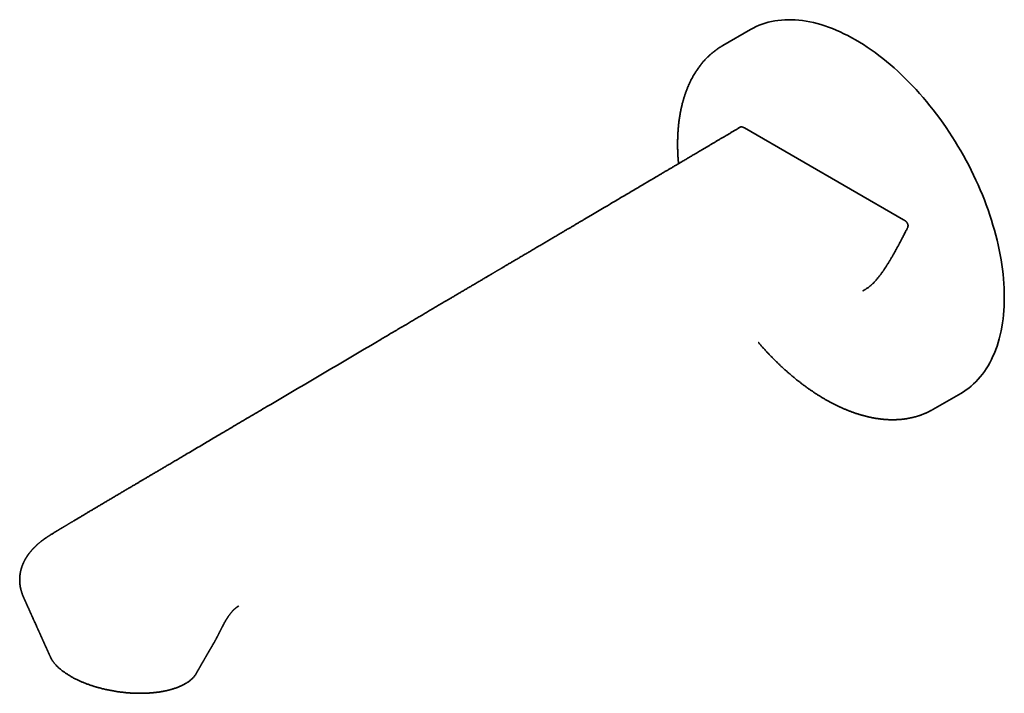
# Model space of a CAD drawing. Header units: millimetres. Extents: x 8 to 676, y 12 to 344.
# Tile 6 of 7: x 500 to 676, y 70 to 190. Entities that reach past the tile are written whole.
import ezdxf

# ---------------------------------------------------------------- set-up
doc = ezdxf.new("R2010")
doc.units = ezdxf.units.MM

msp = doc.modelspace()

# ---------------------------------------------------------------- linework, layer by layer
at = {"color": 7, "linetype": 'Continuous', "lineweight": 35}
for p, q in [((630.55, 188.42), (625.6, 185.57)), ((657.83, 154.48), (629.44, 170.87)), ((663.09, 120.61), (668.04, 123.47)), ((504.3, 97.28), (504.3, 97.28)), ((500.9, 87.03), (500.9, 87.02)), ((539.24, 85.52), (539.24, 85.52)), ((534.8, 78.89), (534.8, 78.89))]:
    msp.add_line(p, q, dxfattribs=at)
at = {"color": 7, "linetype": 'Continuous', "lineweight": 35, "flags": 128}
for points in [[(649.29, 186.57), (648.6, 186.96), (647.91, 187.33), (647.21, 187.67), (646.52, 188), (645.83, 188.3), (645.15, 188.58), (644.46, 188.84), (643.78, 189.08), (643.1, 189.29), (642.43, 189.48), (641.76, 189.65), (641.1, 189.8), (640.44, 189.92), (639.79, 190.02), (639.15, 190.09), (638.51, 190.15), (637.88, 190.17), (637.26, 190.18), (636.64, 190.16), (636.04, 190.12), (635.44, 190.05), (634.85, 189.96), (634.28, 189.85), (633.71, 189.72), (633.15, 189.56), (632.61, 189.38), (632.07, 189.17), (631.55, 188.94), (631.04, 188.69), (630.55, 188.42)], [(668.04, 123.47), (668.04, 123.47), (668.53, 123.76), (669, 124.08), (669.46, 124.42), (669.9, 124.78), (670.33, 125.16), (670.75, 125.56), (671.15, 125.99), (671.53, 126.43), (671.9, 126.89), (672.26, 127.38), (672.6, 127.88), (672.92, 128.41), (673.23, 128.95), (673.52, 129.51), (673.79, 130.09), (674.05, 130.68), (674.29, 131.3), (674.51, 131.93), (674.72, 132.57), (674.91, 133.23), (675.08, 133.91), (675.23, 134.61), (675.37, 135.31), (675.48, 136.04), (675.58, 136.77), (675.67, 137.52), (675.73, 138.28), (675.77, 139.06), (675.8, 139.84), (675.81, 140.64), (675.8, 141.45), (675.77, 142.26), (675.73, 143.09), (675.67, 143.92), (675.58, 144.77), (675.48, 145.62), (675.37, 146.47), (675.23, 147.34), (675.08, 148.21), (674.91, 149.08), (674.72, 149.97), (674.51, 150.85), (674.29, 151.74), (674.05, 152.63), (673.79, 153.52), (673.52, 154.42), (673.23, 155.31), (672.92, 156.21), (672.6, 157.1), (672.26, 158), (671.9, 158.89), (671.53, 159.78), (671.15, 160.67), (670.75, 161.56), (670.33, 162.44), (669.9, 163.32), (669.46, 164.19), (669, 165.06), (668.53, 165.92), (668.04, 166.77), (667.55, 167.62), (667.04, 168.46), (666.52, 169.29), (665.98, 170.11), (665.44, 170.92), (664.88, 171.72), (664.31, 172.51), (663.74, 173.29), (663.15, 174.06), (662.55, 174.81), (661.95, 175.55), (661.33, 176.28), (660.71, 176.99), (660.08, 177.69), (659.44, 178.38), (658.8, 179.05), (658.15, 179.7), (657.49, 180.34), (656.83, 180.96), (656.16, 181.56), (655.48, 182.15), (654.81, 182.71), (654.13, 183.26), (653.44, 183.79), (652.76, 184.31), (652.07, 184.8), (651.37, 185.27), (650.68, 185.72), (649.99, 186.16), (649.29, 186.57)], [(625.64, 185.59), (625.59, 185.56), (625.55, 185.54)], [(663.05, 120.59), (663.09, 120.61), (663.13, 120.64)]]:
    msp.add_lwpolyline(points, dxfattribs=at)
at = {"color": 7, "linetype": 'Continuous', "lineweight": 35}
for points, knots in [([(625.55, 185.54), (625.53, 185.53), (625.45, 185.48), (625.32, 185.4), (625.16, 185.3), (625, 185.2), (624.84, 185.09), (624.68, 184.98), (624.52, 184.87), (624.36, 184.76), (624.21, 184.64), (624.05, 184.52), (623.9, 184.4), (623.75, 184.28), (623.6, 184.15), (623.45, 184.02), (623.3, 183.89), (623.16, 183.76), (623.02, 183.62), (622.87, 183.48), (622.73, 183.34), (622.59, 183.2), (622.46, 183.06), (622.32, 182.91), (622.19, 182.76), (622.06, 182.61), (621.93, 182.45), (621.8, 182.29), (621.67, 182.13), (621.54, 181.97), (621.42, 181.81), (621.3, 181.64), (621.18, 181.47), (621.06, 181.3), (620.94, 181.13), (620.83, 180.96), (620.72, 180.78), (620.6, 180.6), (620.49, 180.42), (620.39, 180.23), (620.28, 180.05), (620.18, 179.86), (620.07, 179.67), (619.97, 179.47), (619.88, 179.28), (619.78, 179.08), (619.69, 178.88), (619.59, 178.68), (619.5, 178.48), (619.41, 178.27), (619.33, 178.07), (619.24, 177.86), (619.16, 177.65), (619.08, 177.43), (619, 177.22), (618.92, 177), (618.85, 176.78), (618.78, 176.56), (618.7, 176.34), (618.64, 176.11), (618.57, 175.89), (618.5, 175.66), (618.44, 175.43), (618.38, 175.2), (618.32, 174.96), (618.27, 174.73), (618.21, 174.49), (618.16, 174.25), (618.11, 174.01), (618.06, 173.77), (618.02, 173.53), (617.97, 173.28), (617.93, 173.03), (617.89, 172.79), (617.85, 172.54), (617.82, 172.29), (617.78, 172.03), (617.75, 171.78), (617.72, 171.52), (617.7, 171.27), (617.67, 171.01), (617.65, 170.75), (617.63, 170.48), (617.61, 170.22), (617.59, 169.96), (617.58, 169.69), (617.56, 169.43), (617.55, 169.16), (617.55, 168.89), (617.54, 168.62), (617.54, 168.35), (617.53, 168.07), (617.54, 167.8), (617.54, 167.52), (617.54, 167.25), (617.55, 166.97), (617.56, 166.69), (617.57, 166.41), (617.58, 166.13), (617.6, 165.85), (617.61, 165.57), (617.63, 165.28), (617.66, 165), (617.68, 164.73), (617.69, 164.56), (617.7, 164.48)], [0, 0, 0, 0, 0.00358, 0.013069, 0.022562, 0.032059, 0.04156, 0.051066, 0.060576, 0.070092, 0.079613, 0.089139, 0.098672, 0.108211, 0.117756, 0.127308, 0.136867, 0.146434, 0.156008, 0.165589, 0.175178, 0.184776, 0.194381, 0.203995, 0.213617, 0.223247, 0.232886, 0.242533, 0.252189, 0.261854, 0.271527, 0.281209, 0.290899, 0.300598, 0.310305, 0.320021, 0.329745, 0.339478, 0.349218, 0.358967, 0.368723, 0.378487, 0.388259, 0.398038, 0.407824, 0.417617, 0.427417, 0.437224, 0.447037, 0.456857, 0.466683, 0.476514, 0.486352, 0.496195, 0.506043, 0.515896, 0.525754, 0.535617, 0.545484, 0.555356, 0.565232, 0.575112, 0.584995, 0.594882, 0.604773, 0.614667, 0.624563, 0.634463, 0.644366, 0.654271, 0.664178, 0.674088, 0.684, 0.693914, 0.70383, 0.713748, 0.723667, 0.733588, 0.743511, 0.753435, 0.76336, 0.773286, 0.783214, 0.793143, 0.803072, 0.813003, 0.822934, 0.832867, 0.8428, 0.852733, 0.862668, 0.872603, 0.882538, 0.892475, 0.902411, 0.912349, 0.922287, 0.932225, 0.942164, 0.952103, 0.962043, 0.971983, 0.981924, 0.991866, 1, 1, 1, 1]), ([(628.76, 171.02), (628.71, 170.99), (628.5, 170.87), (628.15, 170.66), (627.7, 170.4), (627.27, 170.14), (626.85, 169.89), (626.43, 169.64), (626.02, 169.4), (625.59, 169.15), (625.14, 168.88), (624.68, 168.61), (624.22, 168.34), (623.78, 168.07), (623.34, 167.81), (622.91, 167.56), (622.49, 167.31), (622.07, 167.06), (621.67, 166.83), (621.27, 166.59), (620.89, 166.36), (620.52, 166.14), (620.16, 165.93), (619.82, 165.73), (619.49, 165.54), (619.16, 165.34), (618.84, 165.15), (618.52, 164.96), (618.2, 164.77), (617.88, 164.59), (617.58, 164.41), (617.29, 164.24), (617.01, 164.07), (616.74, 163.91), (616.49, 163.76), (616.24, 163.62), (616.01, 163.48), (615.77, 163.34), (615.53, 163.19), (615.28, 163.05), (615.04, 162.91), (614.8, 162.76), (614.55, 162.62), (614.31, 162.47), (614.06, 162.33), (613.6, 162.05), (612.92, 161.65), (612.01, 161.12), (611.1, 160.58), (610.19, 160.04), (609.27, 159.49), (608.35, 158.95), (607.43, 158.41), (606.51, 157.87), (604.34, 156.58), (602.32, 155.39), (600.45, 154.28), (599.99, 154.01), (599.53, 153.74), (599.06, 153.46), (598.58, 153.18), (598.11, 152.9), (597.62, 152.61), (597.11, 152.31), (596.56, 151.99), (595.99, 151.65), (595.41, 151.3), (594.82, 150.96), (594.23, 150.61), (593.63, 150.25), (593.1, 149.94), (592.64, 149.67), (592.26, 149.44), (591.87, 149.22), (591.49, 148.99), (591.13, 148.78), (590.8, 148.58), (590.51, 148.41), (590.22, 148.24), (589.94, 148.07), (589.65, 147.9), (589.35, 147.73), (589.05, 147.55), (588.75, 147.37), (588.46, 147.2), (588.18, 147.04), (587.91, 146.88), (587.65, 146.72), (587.4, 146.57), (587.15, 146.43), (586.91, 146.29), (586.68, 146.15), (586.45, 146.01), (586.26, 145.9), (586.11, 145.81), (585.98, 145.74), (585.86, 145.67), (585.75, 145.6), (585.65, 145.54), (585.56, 145.49), (585.48, 145.44), (585.4, 145.39), (585.33, 145.35), (585.28, 145.32), (585.22, 145.29), (585.17, 145.26), (585.1, 145.22), (585.02, 145.17), (584.92, 145.11), (584.81, 145.05), (584.7, 144.98), (584.58, 144.91), (584.45, 144.83), (584.32, 144.75), (584.17, 144.67), (584.02, 144.58), (583.87, 144.49), (583.7, 144.39), (583.53, 144.29), (583.35, 144.18), (583.03, 143.99), (582.55, 143.71), (581.92, 143.34), (581.28, 142.96), (580.64, 142.58), (579.98, 142.19), (579.37, 141.83), (578.8, 141.5), (578.27, 141.18), (577.74, 140.87), (577.21, 140.55), (576.67, 140.24), (576.04, 139.86), (575.32, 139.44), (574.51, 138.96), (573.71, 138.49), (572.92, 138.02), (572.15, 137.57), (571.38, 137.11), (570.63, 136.67), (569.89, 136.23), (569.11, 135.77), (568.29, 135.29), (567.43, 134.78), (566.57, 134.27), (565.71, 133.76), (564.85, 133.25), (557.93, 129.17), (550.84, 124.99), (543.58, 120.69), (542.18, 119.87), (540.79, 119.05), (539.4, 118.22), (538, 117.4), (536.76, 116.66), (535.66, 116.01), (534.71, 115.45), (533.74, 114.88), (532.78, 114.31), (531.8, 113.73), (530.82, 113.15), (530.03, 112.69), (529.43, 112.33), (529.03, 112.1), (528.64, 111.87), (528.25, 111.63), (527.86, 111.41), (527.49, 111.18), (527.13, 110.97), (526.78, 110.77), (526.46, 110.58), (526.14, 110.39), (525.83, 110.2), (525.52, 110.02), (525.22, 109.84), (524.92, 109.67), (524.63, 109.5), (524.35, 109.33), (524.08, 109.17), (523.81, 109.01), (523.57, 108.87), (523.37, 108.75), (523.2, 108.65), (523.03, 108.55), (522.86, 108.45), (522.7, 108.35), (522.53, 108.26), (522.35, 108.15), (522.16, 108.04), (521.95, 107.91), (521.74, 107.79), (521.52, 107.66), (521.29, 107.52), (521.06, 107.39), (520.82, 107.24), (520.57, 107.1), (520.31, 106.94), (520.04, 106.78), (519.76, 106.61), (519.47, 106.44), (519.17, 106.27), (518.87, 106.09), (518.56, 105.91), (518.24, 105.72), (517.92, 105.53), (517.58, 105.33), (517.24, 105.13), (516.83, 104.88), (516.35, 104.6), (515.8, 104.27), (515.25, 103.95), (514.72, 103.63), (514.19, 103.32), (513.67, 103.01), (513.16, 102.71), (512.66, 102.41), (512.16, 102.11), (511.68, 101.82), (511.2, 101.54), (510.82, 101.31), (510.55, 101.15), (510.37, 101.04), (510.2, 100.94), (510.03, 100.84), (509.87, 100.75), (509.72, 100.66), (509.58, 100.57), (509.45, 100.49), (509.32, 100.41), (509.2, 100.34), (509.08, 100.27), (508.96, 100.2), (508.84, 100.13), (508.73, 100.06), (508.63, 100), (508.54, 99.95), (508.45, 99.89), (508.37, 99.84), (508.3, 99.8), (508.24, 99.77), (508.18, 99.73), (508.13, 99.7), (508.08, 99.67), (508.04, 99.65), (507.99, 99.62), (507.94, 99.59), (507.88, 99.55), (507.81, 99.51), (507.74, 99.47), (507.68, 99.43), (507.61, 99.39), (507.54, 99.35), (507.47, 99.31), (507.4, 99.27), (507.34, 99.23), (507.28, 99.19), (507.21, 99.15), (507.13, 99.1), (507.04, 99.05), (506.97, 99), (506.9, 98.96), (506.85, 98.93), (506.82, 98.91), (506.79, 98.89), (506.76, 98.88), (506.75, 98.87), (506.73, 98.86), (506.72, 98.85), (506.7, 98.84), (506.68, 98.83), (506.65, 98.81), (506.62, 98.79), (506.58, 98.77), (506.54, 98.74), (506.49, 98.71), (506.4, 98.65), (506.27, 98.57), (506.11, 98.47), (505.94, 98.37), (505.8, 98.28), (505.69, 98.21), (505.61, 98.17), (505.54, 98.12), (505.46, 98.07), (505.39, 98.02), (505.31, 97.97), (505.24, 97.93), (505.17, 97.88), (505.11, 97.84), (505.05, 97.81), (505.01, 97.77), (504.97, 97.75), (504.95, 97.73), (504.93, 97.72), (504.91, 97.71), (504.9, 97.7), (504.89, 97.7), (504.87, 97.68), (504.84, 97.67), (504.81, 97.64), (504.76, 97.61), (504.7, 97.57), (504.65, 97.54), (504.6, 97.5), (504.55, 97.47), (504.5, 97.43), (504.44, 97.38), (504.38, 97.34), (504.33, 97.3), (504.31, 97.28), (504.3, 97.28)], [0, 0, 0, 0, 0.001371, 0.004975, 0.008529, 0.012032, 0.015423, 0.018764, 0.022057, 0.0253, 0.029098, 0.032826, 0.036484, 0.040073, 0.043593, 0.047043, 0.050423, 0.053734, 0.056976, 0.060148, 0.06325, 0.066283, 0.069079, 0.071813, 0.074485, 0.077096, 0.079645, 0.08228, 0.084847, 0.087343, 0.08977, 0.092128, 0.094416, 0.09651, 0.098542, 0.100512, 0.10242, 0.104267, 0.106255, 0.108201, 0.110152, 0.112106, 0.114064, 0.116026, 0.117992, 0.119963, 0.12716, 0.134411, 0.141714, 0.149069, 0.156477, 0.163804, 0.171176, 0.178555, 0.185934, 0.2235, 0.227189, 0.230879, 0.234591, 0.238346, 0.242145, 0.245988, 0.249874, 0.253803, 0.258347, 0.262948, 0.267606, 0.27232, 0.277092, 0.28192, 0.286805, 0.289843, 0.292902, 0.295982, 0.299085, 0.302191, 0.304587, 0.306937, 0.309242, 0.311501, 0.313714, 0.316213, 0.318651, 0.321029, 0.323346, 0.325602, 0.327758, 0.329857, 0.331896, 0.333877, 0.3358, 0.337664, 0.339469, 0.341216, 0.342267, 0.343264, 0.344208, 0.345099, 0.345936, 0.346637, 0.347295, 0.347911, 0.348484, 0.348905, 0.349316, 0.349756, 0.350225, 0.350947, 0.351731, 0.352575, 0.353481, 0.354448, 0.355475, 0.356564, 0.357714, 0.358926, 0.360198, 0.361507, 0.362875, 0.364299, 0.365741, 0.370745, 0.375805, 0.380923, 0.386097, 0.391327, 0.396615, 0.400809, 0.405039, 0.409303, 0.413603, 0.417934, 0.422249, 0.428783, 0.43525, 0.441648, 0.447979, 0.454243, 0.460328, 0.466348, 0.472303, 0.478192, 0.48512, 0.492023, 0.498925, 0.505827, 0.512729, 0.519631, 0.672089, 0.683269, 0.69445, 0.70563, 0.71681, 0.72799, 0.739176, 0.74676, 0.754405, 0.762109, 0.769873, 0.777697, 0.785581, 0.793525, 0.796712, 0.799909, 0.803103, 0.806245, 0.809326, 0.812349, 0.815311, 0.817975, 0.820588, 0.823151, 0.825665, 0.828128, 0.830541, 0.832904, 0.835217, 0.83748, 0.839693, 0.841856, 0.843969, 0.845364, 0.846736, 0.848085, 0.849412, 0.850723, 0.852068, 0.853456, 0.855054, 0.856707, 0.858413, 0.860174, 0.861989, 0.863858, 0.865782, 0.86776, 0.86989, 0.87208, 0.874329, 0.876638, 0.879007, 0.881435, 0.883922, 0.886469, 0.889076, 0.891742, 0.894468, 0.897255, 0.901694, 0.906108, 0.910505, 0.914759, 0.918981, 0.923159, 0.927282, 0.931352, 0.9353, 0.939203, 0.943063, 0.946879, 0.948292, 0.949698, 0.951089, 0.952431, 0.953723, 0.954962, 0.956085, 0.957161, 0.958192, 0.959178, 0.960117, 0.961113, 0.962051, 0.962934, 0.963759, 0.964528, 0.965242, 0.965898, 0.966499, 0.966944, 0.967389, 0.967838, 0.968292, 0.968578, 0.968932, 0.969355, 0.969846, 0.970405, 0.971031, 0.971546, 0.972098, 0.972683, 0.97326, 0.973818, 0.974357, 0.974876, 0.975377, 0.976127, 0.976831, 0.977488, 0.978101, 0.978429, 0.978727, 0.978978, 0.979184, 0.979344, 0.979456, 0.979551, 0.979679, 0.97984, 0.980076, 0.98036, 0.980692, 0.981072, 0.9815, 0.981975, 0.983305, 0.98468, 0.986099, 0.987564, 0.988174, 0.988791, 0.989415, 0.990047, 0.990687, 0.99133, 0.991933, 0.992531, 0.99306, 0.99352, 0.993911, 0.994234, 0.994419, 0.99457, 0.994687, 0.994776, 0.994884, 0.995048, 0.995269, 0.995545, 0.996017, 0.996481, 0.996925, 0.997347, 0.99775, 0.998238, 0.998751, 0.999301, 0.999887, 1, 1, 1, 1]), ([(629.44, 170.87), (629.42, 170.88), (629.38, 170.9), (629.32, 170.94), (629.26, 170.96), (629.2, 170.99), (629.14, 171.01), (629.08, 171.03), (629.02, 171.05), (628.97, 171.06), (628.92, 171.06), (628.88, 171.06), (628.85, 171.05), (628.81, 171.05), (628.79, 171.04), (628.77, 171.03), (628.77, 171.02)], [0, 0, 0, 0, 0.083177, 0.166431, 0.249979, 0.333659, 0.419125, 0.504829, 0.591427, 0.678417, 0.736284, 0.794357, 0.852749, 0.911457, 0.969576, 1, 1, 1, 1]), ([(650.93, 141.97), (650.94, 141.98), (651, 142.01), (651.11, 142.08), (651.26, 142.18), (651.38, 142.26), (651.51, 142.35), (651.63, 142.44), (651.77, 142.55), (651.91, 142.67), (652.03, 142.77), (652.14, 142.87), (652.25, 142.97), (652.39, 143.1), (652.52, 143.23), (652.65, 143.37), (652.77, 143.5), (652.9, 143.64), (653.02, 143.78), (653.19, 143.97), (653.35, 144.17), (653.48, 144.34), (653.58, 144.47), (653.66, 144.57), (653.73, 144.67), (653.81, 144.77), (653.88, 144.88), (653.96, 144.98), (654.03, 145.09), (654.11, 145.19), (654.2, 145.32), (654.27, 145.43), (654.36, 145.56), (654.43, 145.67), (654.52, 145.81), (654.59, 145.91), (654.68, 146.05), (654.75, 146.16), (654.84, 146.3), (654.93, 146.43), (655.01, 146.57), (655.1, 146.71), (655.17, 146.82), (655.25, 146.96), (655.34, 147.1), (655.42, 147.24), (655.51, 147.39), (655.59, 147.53), (655.69, 147.7), (655.79, 147.87), (655.87, 148.01), (655.96, 148.16), (656.04, 148.3), (656.14, 148.47), (656.23, 148.65), (656.33, 148.82), (656.43, 148.99), (656.52, 149.17), (656.62, 149.34), (656.72, 149.52), (656.81, 149.69), (656.91, 149.87), (657, 150.05), (657.1, 150.22), (657.19, 150.4), (657.28, 150.58), (657.38, 150.76), (657.47, 150.93), (657.56, 151.11), (657.66, 151.29), (657.75, 151.47), (657.84, 151.65), (657.97, 151.89), (658.09, 152.13), (658.21, 152.37), (658.3, 152.55), (658.39, 152.71), (658.47, 152.87), (658.52, 152.96), (658.54, 153.01)], [0, 0, 0, 0, 0.002105, 0.016447, 0.03079, 0.045132, 0.052303, 0.066646, 0.080988, 0.095331, 0.109673, 0.116844, 0.131187, 0.145529, 0.159871, 0.174214, 0.188556, 0.202898, 0.21724, 0.231583, 0.260268, 0.27461, 0.281781, 0.296123, 0.303294, 0.310465, 0.324807, 0.331978, 0.339149, 0.353492, 0.360663, 0.375005, 0.382176, 0.396518, 0.403689, 0.418031, 0.425202, 0.439544, 0.446715, 0.461057, 0.475399, 0.482571, 0.496913, 0.504084, 0.518426, 0.532768, 0.539939, 0.554281, 0.568623, 0.582965, 0.597307, 0.604478, 0.61882, 0.633162, 0.647505, 0.661847, 0.676189, 0.690531, 0.704873, 0.719215, 0.733557, 0.747899, 0.762241, 0.776583, 0.790925, 0.805268, 0.81961, 0.833952, 0.848294, 0.862636, 0.876978, 0.89132, 0.905662, 0.934346, 0.948688, 0.96303, 0.977373, 0.988686, 1, 1, 1, 1]), ([(658.54, 153.01), (658.55, 153.04), (658.57, 153.08), (658.59, 153.13), (658.61, 153.18), (658.62, 153.24), (658.63, 153.29), (658.64, 153.34), (658.64, 153.4), (658.64, 153.45), (658.63, 153.51), (658.62, 153.56), (658.61, 153.61), (658.6, 153.66), (658.58, 153.71), (658.56, 153.76), (658.54, 153.8), (658.51, 153.85), (658.48, 153.91), (658.44, 153.96), (658.4, 154.01), (658.37, 154.06), (658.33, 154.1), (658.28, 154.14), (658.23, 154.2), (658.16, 154.25), (658.1, 154.31), (658.03, 154.36), (657.96, 154.4), (657.9, 154.44), (657.85, 154.47), (657.83, 154.48)], [0, 0, 0, 0, 0.063167, 0.094834, 0.126596, 0.17111, 0.204865, 0.233323, 0.261777, 0.308084, 0.333198, 0.358614, 0.384026, 0.4098, 0.434945, 0.460494, 0.486044, 0.512001, 0.541702, 0.571954, 0.60226, 0.632528, 0.662065, 0.691607, 0.727263, 0.775714, 0.824386, 0.868095, 0.911973, 0.955921, 1, 1, 1, 1]), ([(650.61, 141.8), (650.6, 141.79), (650.59, 141.79), (650.58, 141.78), (650.58, 141.78)], [0, 0, 0, 0, 0.955806, 1, 1, 1, 1]), ([(650.61, 141.8), (650.61, 141.8), (650.62, 141.8), (650.63, 141.81), (650.65, 141.82), (650.67, 141.83), (650.7, 141.84), (650.72, 141.86), (650.75, 141.87), (650.76, 141.88), (650.78, 141.89), (650.79, 141.89), (650.8, 141.9), (650.82, 141.91), (650.85, 141.93), (650.89, 141.95), (650.92, 141.96), (650.93, 141.97)], [0, 0, 0, 0, 0.005914, 0.057837, 0.112571, 0.176639, 0.260773, 0.347377, 0.420176, 0.478904, 0.505867, 0.543264, 0.592189, 0.652642, 0.751173, 0.87019, 1, 1, 1, 1]), ([(631.93, 132.58), (631.94, 132.57), (632.01, 132.48), (632.16, 132.31), (632.36, 132.08), (632.56, 131.86), (632.76, 131.63), (632.97, 131.4), (633.17, 131.18), (633.38, 130.96), (633.58, 130.73), (633.79, 130.52), (634, 130.3), (634.21, 130.08), (634.42, 129.87), (634.63, 129.65), (634.84, 129.44), (635.05, 129.23), (635.27, 129.02), (635.48, 128.81), (635.69, 128.61), (635.91, 128.4), (636.13, 128.2), (636.34, 128), (636.56, 127.8), (636.78, 127.61), (637, 127.41), (637.21, 127.22), (637.43, 127.03), (637.65, 126.84), (637.88, 126.65), (638.1, 126.47), (638.32, 126.28), (638.54, 126.1), (638.76, 125.92), (638.99, 125.74), (639.21, 125.57), (639.43, 125.39), (639.66, 125.22), (639.88, 125.05), (640.11, 124.88), (640.33, 124.72), (640.56, 124.55), (640.79, 124.39), (641.01, 124.23), (641.24, 124.07), (641.47, 123.92), (641.69, 123.76), (641.92, 123.61), (642.15, 123.46), (642.38, 123.31), (642.6, 123.17), (642.83, 123.02), (643.06, 122.88), (643.29, 122.75), (643.52, 122.61), (643.75, 122.47), (643.98, 122.34), (644.21, 122.21), (644.43, 122.09), (644.66, 121.96), (644.89, 121.84), (645.12, 121.72), (645.35, 121.6), (645.58, 121.48), (645.81, 121.37), (646.04, 121.26), (646.27, 121.15), (646.5, 121.04), (646.73, 120.94), (646.95, 120.83), (647.18, 120.73), (647.41, 120.64), (647.64, 120.54), (647.87, 120.45), (648.1, 120.36), (648.32, 120.27), (648.55, 120.19), (648.78, 120.1), (649.01, 120.02), (649.23, 119.94), (649.46, 119.87), (649.68, 119.8), (649.91, 119.72), (650.13, 119.66), (650.36, 119.59), (650.58, 119.53), (650.81, 119.47), (651.03, 119.41), (651.26, 119.35), (651.48, 119.3), (651.7, 119.25), (651.92, 119.2), (652.14, 119.15), (652.36, 119.11), (652.58, 119.07), (652.8, 119.03), (653.02, 119), (653.24, 118.96), (653.46, 118.93), (653.68, 118.91), (653.89, 118.88), (654.11, 118.86), (654.32, 118.84), (654.54, 118.82), (654.75, 118.8), (654.96, 118.79), (655.18, 118.78), (655.39, 118.77), (655.6, 118.77), (655.81, 118.77), (656.02, 118.77), (656.23, 118.77), (656.43, 118.78), (656.64, 118.78), (656.85, 118.8), (657.05, 118.81), (657.25, 118.82), (657.46, 118.84), (657.66, 118.86), (657.86, 118.89), (658.06, 118.91), (658.26, 118.94), (658.46, 118.97), (658.65, 119.01), (658.85, 119.04), (659.04, 119.08), (659.24, 119.12), (659.43, 119.17), (659.62, 119.21), (659.81, 119.26), (660, 119.31), (660.19, 119.37), (660.38, 119.43), (660.56, 119.48), (660.75, 119.55), (660.93, 119.61), (661.11, 119.68), (661.29, 119.75), (661.47, 119.82), (661.65, 119.89), (661.83, 119.97), (662, 120.05), (662.18, 120.13), (662.35, 120.21), (662.52, 120.3), (662.7, 120.39), (662.86, 120.48), (662.98, 120.55), (663.04, 120.58), (663.05, 120.59)], [0, 0, 0, 0, 0.000981, 0.007749, 0.014523, 0.0213, 0.028081, 0.034866, 0.041655, 0.048447, 0.055242, 0.062041, 0.068843, 0.075647, 0.082455, 0.089265, 0.096078, 0.102893, 0.10971, 0.11653, 0.123353, 0.130177, 0.137003, 0.143832, 0.150662, 0.157494, 0.164329, 0.171164, 0.178002, 0.184841, 0.191682, 0.198525, 0.205369, 0.212215, 0.219062, 0.22591, 0.23276, 0.239611, 0.246464, 0.253318, 0.260173, 0.267029, 0.273886, 0.280745, 0.287604, 0.294465, 0.301327, 0.30819, 0.315054, 0.321919, 0.328784, 0.335651, 0.342519, 0.349387, 0.356256, 0.363126, 0.369997, 0.376869, 0.383741, 0.390614, 0.397487, 0.404362, 0.411236, 0.418112, 0.424988, 0.431864, 0.43874, 0.445618, 0.452495, 0.459373, 0.466251, 0.473129, 0.480007, 0.486885, 0.493764, 0.500642, 0.507521, 0.514399, 0.521277, 0.528155, 0.535033, 0.541911, 0.548788, 0.555664, 0.56254, 0.569416, 0.576291, 0.583165, 0.590038, 0.596911, 0.603782, 0.610653, 0.617522, 0.62439, 0.631257, 0.638123, 0.644987, 0.65185, 0.658711, 0.665571, 0.672429, 0.679285, 0.68614, 0.692992, 0.699842, 0.706691, 0.713537, 0.720381, 0.727223, 0.734063, 0.7409, 0.747735, 0.754567, 0.761397, 0.768225, 0.77505, 0.781873, 0.788693, 0.795511, 0.802326, 0.809139, 0.815949, 0.822758, 0.829563, 0.836367, 0.843168, 0.849967, 0.856765, 0.86356, 0.870354, 0.877145, 0.883936, 0.890725, 0.897512, 0.904299, 0.911085, 0.91787, 0.924654, 0.931438, 0.938222, 0.945005, 0.95179, 0.958574, 0.965359, 0.972145, 0.978933, 0.985722, 0.992512, 0.999304, 1, 1, 1, 1]), ([(504.3, 97.28), (504.3, 97.28), (504.28, 97.26), (504.25, 97.24), (504.22, 97.22), (504.19, 97.19), (504.16, 97.18), (504.15, 97.16), (504.14, 97.16), (504.13, 97.15), (504.12, 97.14), (504.1, 97.13), (504.08, 97.11), (504.05, 97.09), (504.01, 97.06), (503.95, 97.01), (503.86, 96.94), (503.76, 96.85), (503.66, 96.77), (503.58, 96.71), (503.52, 96.65), (503.47, 96.61), (503.43, 96.57), (503.39, 96.54), (503.36, 96.51), (503.33, 96.48), (503.31, 96.46), (503.28, 96.44), (503.26, 96.42), (503.24, 96.4), (503.21, 96.37), (503.17, 96.34), (503.14, 96.31), (503.03, 96.21), (502.93, 96.11), (502.83, 96.01), (502.8, 95.98), (502.77, 95.95), (502.74, 95.92), (502.72, 95.9), (502.71, 95.88), (502.69, 95.87), (502.68, 95.86), (502.67, 95.84), (502.65, 95.82), (502.62, 95.8), (502.59, 95.76), (502.56, 95.73), (502.52, 95.69), (502.49, 95.65), (502.45, 95.61), (502.41, 95.56), (502.37, 95.52), (502.33, 95.47), (502.3, 95.44), (502.27, 95.4), (502.24, 95.37), (502.22, 95.35), (502.21, 95.33), (502.19, 95.31), (502.16, 95.28), (502.14, 95.25), (502.11, 95.22), (502.08, 95.18), (502.04, 95.12), (501.99, 95.06), (501.94, 95), (501.9, 94.95), (501.86, 94.9), (501.84, 94.87), (501.82, 94.84), (501.8, 94.82), (501.78, 94.79), (501.75, 94.75), (501.72, 94.71), (501.69, 94.67), (501.66, 94.63), (501.63, 94.59), (501.61, 94.55), (501.59, 94.52), (501.57, 94.49), (501.55, 94.46), (501.53, 94.44), (501.52, 94.42), (501.51, 94.41), (501.5, 94.39), (501.49, 94.37), (501.47, 94.34), (501.45, 94.31), (501.43, 94.28), (501.4, 94.23), (501.37, 94.18), (501.34, 94.13), (501.31, 94.09), (501.28, 94.04), (501.26, 94.01), (501.24, 93.97), (501.23, 93.95), (501.22, 93.93), (501.2, 93.91), (501.19, 93.89), (501.18, 93.86), (501.16, 93.83), (501.14, 93.79), (501.12, 93.76), (501.1, 93.72), (501.08, 93.68), (501.06, 93.64), (501.04, 93.61), (501.02, 93.58), (501.01, 93.55), (500.99, 93.51), (500.97, 93.47), (500.95, 93.42), (500.92, 93.36), (500.88, 93.28), (500.84, 93.19), (500.8, 93.11), (500.77, 93.03), (500.74, 92.95), (500.71, 92.89), (500.69, 92.83), (500.66, 92.77), (500.64, 92.7), (500.62, 92.64), (500.59, 92.58), (500.57, 92.52), (500.56, 92.47), (500.54, 92.42), (500.53, 92.38), (500.52, 92.35), (500.51, 92.32), (500.5, 92.28), (500.49, 92.24), (500.47, 92.2), (500.46, 92.15), (500.44, 92.1), (500.43, 92.05), (500.42, 92), (500.4, 91.95), (500.39, 91.89), (500.38, 91.84), (500.36, 91.78), (500.35, 91.71), (500.33, 91.64), (500.32, 91.58), (500.31, 91.53), (500.3, 91.49), (500.3, 91.45), (500.29, 91.4), (500.28, 91.36), (500.27, 91.3), (500.26, 91.25), (500.25, 91.19), (500.24, 91.09), (500.23, 90.96), (500.21, 90.79), (500.2, 90.61), (500.19, 90.43), (500.19, 90.25), (500.19, 90.08), (500.19, 89.95), (500.2, 89.85), (500.2, 89.79), (500.2, 89.72), (500.21, 89.66), (500.21, 89.6), (500.22, 89.54), (500.22, 89.48), (500.23, 89.42), (500.23, 89.37), (500.24, 89.33), (500.25, 89.28), (500.25, 89.23), (500.26, 89.19), (500.26, 89.16), (500.27, 89.13), (500.27, 89.1), (500.28, 89.06), (500.29, 89.02), (500.29, 88.97), (500.3, 88.91), (500.31, 88.86), (500.32, 88.8), (500.33, 88.75), (500.34, 88.7), (500.36, 88.65), (500.37, 88.59), (500.38, 88.54), (500.39, 88.49), (500.4, 88.45), (500.41, 88.42), (500.42, 88.39), (500.42, 88.36), (500.43, 88.33), (500.44, 88.3), (500.45, 88.26), (500.47, 88.2), (500.49, 88.13), (500.51, 88.06), (500.53, 88), (500.54, 87.94), (500.56, 87.9), (500.57, 87.86), (500.58, 87.82), (500.6, 87.79), (500.61, 87.75), (500.62, 87.71), (500.64, 87.67), (500.65, 87.63), (500.66, 87.59), (500.68, 87.56), (500.69, 87.54), (500.69, 87.51), (500.7, 87.49), (500.72, 87.46), (500.73, 87.41), (500.75, 87.36), (500.77, 87.32), (500.79, 87.27), (500.81, 87.23), (500.82, 87.19), (500.83, 87.17), (500.85, 87.14), (500.86, 87.11), (500.88, 87.07), (500.89, 87.04), (500.9, 87.02)], [0, 0, 0, 0, 0.001439, 0.005214, 0.008425, 0.011072, 0.013333, 0.014913, 0.01581, 0.016274, 0.016915, 0.01857, 0.02088, 0.023845, 0.027464, 0.031739, 0.042138, 0.052164, 0.0618, 0.071046, 0.076155, 0.08102, 0.085398, 0.089279, 0.092666, 0.09556, 0.09818, 0.100138, 0.102361, 0.105026, 0.108131, 0.111679, 0.115667, 0.119874, 0.145121, 0.149107, 0.152945, 0.156373, 0.159387, 0.161986, 0.163589, 0.164981, 0.166387, 0.168209, 0.170453, 0.173119, 0.176208, 0.180839, 0.185264, 0.189458, 0.19342, 0.198982, 0.204011, 0.208533, 0.212671, 0.216442, 0.219846, 0.221933, 0.223969, 0.226347, 0.229099, 0.232225, 0.235725, 0.23947, 0.246068, 0.252546, 0.258907, 0.265002, 0.270682, 0.273051, 0.275416, 0.278129, 0.281232, 0.284723, 0.289504, 0.293932, 0.297999, 0.30218, 0.305893, 0.309184, 0.312201, 0.314954, 0.317443, 0.318971, 0.320405, 0.322153, 0.324356, 0.327013, 0.330126, 0.333459, 0.338695, 0.343726, 0.348551, 0.35317, 0.357533, 0.361408, 0.364766, 0.367042, 0.368999, 0.37093, 0.373278, 0.376047, 0.379232, 0.38266, 0.386251, 0.390006, 0.393925, 0.397903, 0.401417, 0.404395, 0.406845, 0.410331, 0.414515, 0.41934, 0.424259, 0.433105, 0.44175, 0.449988, 0.457954, 0.466008, 0.471366, 0.476814, 0.482573, 0.489007, 0.495522, 0.501648, 0.506961, 0.511889, 0.516252, 0.520035, 0.523249, 0.525923, 0.529123, 0.532768, 0.536719, 0.540973, 0.546532, 0.551621, 0.556237, 0.560922, 0.565928, 0.571143, 0.57631, 0.58297, 0.589476, 0.596044, 0.600044, 0.604008, 0.607631, 0.6109, 0.615483, 0.620684, 0.626012, 0.631289, 0.636897, 0.653867, 0.667173, 0.682348, 0.702993, 0.715785, 0.731552, 0.747453, 0.75223, 0.75773, 0.763735, 0.769412, 0.774807, 0.780032, 0.785099, 0.790329, 0.794483, 0.798904, 0.803162, 0.807217, 0.810888, 0.813438, 0.815961, 0.818847, 0.822101, 0.825548, 0.830643, 0.83522, 0.840086, 0.844994, 0.849404, 0.853688, 0.858137, 0.863143, 0.868458, 0.873692, 0.875763, 0.878085, 0.880687, 0.883534, 0.886113, 0.88826, 0.892528, 0.897787, 0.904155, 0.909711, 0.915224, 0.92099, 0.924074, 0.927171, 0.930528, 0.933968, 0.937216, 0.940346, 0.943822, 0.947718, 0.95079, 0.953456, 0.955648, 0.957418, 0.959428, 0.961876, 0.966216, 0.97055, 0.974749, 0.978609, 0.982271, 0.98599, 0.987874, 0.990202, 0.992998, 0.996264, 1, 1, 1, 1]), ([(500.9, 87.02), (500.91, 87.01), (500.93, 86.96), (500.96, 86.88), (501.01, 86.78), (501.05, 86.69), (501.09, 86.6), (501.12, 86.52), (501.15, 86.46), (501.18, 86.4), (501.2, 86.36), (501.21, 86.32), (501.23, 86.29), (501.24, 86.26), (501.25, 86.24), (501.26, 86.22), (501.28, 86.18), (501.3, 86.14), (501.32, 86.09), (501.35, 86.03), (501.38, 85.96), (501.41, 85.89), (501.45, 85.79), (501.51, 85.67), (501.58, 85.51), (501.63, 85.39), (501.68, 85.28), (501.72, 85.21), (501.75, 85.14), (501.77, 85.08), (501.8, 85.03), (501.82, 84.99), (501.83, 84.95), (501.85, 84.91), (501.87, 84.86), (501.89, 84.81), (501.92, 84.76), (501.94, 84.7), (501.97, 84.64), (502, 84.57), (502.03, 84.51), (502.06, 84.45), (502.08, 84.39), (502.11, 84.33), (502.14, 84.26), (502.17, 84.2), (502.19, 84.14), (502.22, 84.09), (502.24, 84.05), (502.25, 84.01), (502.27, 83.97), (502.29, 83.93), (502.32, 83.87), (502.35, 83.8), (502.38, 83.72), (502.42, 83.64), (502.5, 83.47), (502.58, 83.29), (502.67, 83.08), (502.73, 82.94), (502.8, 82.8), (502.86, 82.66), (502.94, 82.49), (503.02, 82.31), (503.09, 82.16), (503.14, 82.05), (503.17, 81.97), (503.21, 81.88), (503.25, 81.79), (503.29, 81.71), (503.32, 81.63), (503.36, 81.55), (503.39, 81.48), (503.42, 81.41), (503.45, 81.34), (503.47, 81.3), (503.49, 81.26), (503.5, 81.24), (503.51, 81.21), (503.53, 81.17), (503.55, 81.13), (503.58, 81.07), (503.61, 80.98), (503.66, 80.89), (503.69, 80.81), (503.73, 80.74), (503.76, 80.67), (503.78, 80.61), (503.81, 80.55), (503.83, 80.5), (503.85, 80.46), (503.87, 80.42), (503.88, 80.39), (503.89, 80.37), (503.9, 80.35), (503.9, 80.34), (503.92, 80.31), (503.93, 80.28), (503.95, 80.23), (503.97, 80.18), (504, 80.12), (504.02, 80.07), (504.05, 80.01), (504.08, 79.96), (504.1, 79.9), (504.12, 79.85), (504.15, 79.8), (504.16, 79.76), (504.18, 79.72), (504.19, 79.7), (504.2, 79.67), (504.21, 79.65), (504.23, 79.62), (504.24, 79.58), (504.26, 79.55), (504.28, 79.51), (504.3, 79.45), (504.34, 79.37), (504.38, 79.27), (504.42, 79.19), (504.45, 79.13), (504.47, 79.08), (504.49, 79.04), (504.51, 79), (504.52, 78.96), (504.54, 78.92), (504.56, 78.88), (504.58, 78.83), (504.61, 78.76), (504.64, 78.69), (504.67, 78.62), (504.7, 78.56), (504.73, 78.49), (504.76, 78.44), (504.77, 78.4), (504.79, 78.36), (504.81, 78.32), (504.82, 78.29), (504.84, 78.25), (504.86, 78.21), (504.88, 78.16), (504.9, 78.11), (504.93, 78.06), (504.95, 78), (504.98, 77.94), (505.01, 77.87), (505.04, 77.8), (505.08, 77.72), (505.11, 77.65), (505.13, 77.59), (505.16, 77.54), (505.18, 77.5), (505.2, 77.45), (505.22, 77.4), (505.24, 77.35), (505.26, 77.3), (505.29, 77.26), (505.31, 77.21), (505.33, 77.16), (505.35, 77.11), (505.37, 77.08), (505.38, 77.05), (505.39, 77.02), (505.4, 77.01), (505.41, 76.99), (505.42, 76.96), (505.43, 76.93), (505.45, 76.89), (505.47, 76.84), (505.49, 76.79), (505.52, 76.73), (505.55, 76.67), (505.58, 76.6), (505.61, 76.54), (505.62, 76.51), (505.62, 76.5)], [0, 0, 0, 0, 0.002467, 0.013018, 0.022767, 0.031711, 0.039851, 0.047188, 0.05372, 0.058289, 0.062361, 0.065937, 0.069016, 0.071599, 0.073686, 0.075371, 0.078808, 0.082994, 0.087927, 0.093607, 0.100035, 0.106755, 0.113373, 0.128418, 0.142905, 0.156837, 0.16473, 0.172016, 0.178631, 0.184574, 0.189091, 0.193124, 0.196675, 0.200311, 0.204524, 0.209315, 0.21436, 0.219917, 0.225832, 0.232004, 0.238431, 0.243982, 0.249711, 0.255618, 0.261702, 0.26766, 0.273122, 0.277815, 0.282066, 0.285874, 0.289239, 0.292521, 0.298461, 0.30517, 0.312649, 0.320761, 0.328898, 0.360406, 0.374117, 0.387403, 0.400263, 0.412906, 0.429949, 0.44725, 0.46492, 0.472134, 0.479794, 0.487901, 0.496364, 0.504434, 0.511944, 0.519588, 0.526556, 0.533044, 0.539139, 0.544842, 0.546835, 0.549112, 0.55195, 0.55535, 0.559311, 0.563667, 0.573484, 0.582561, 0.590168, 0.597163, 0.603544, 0.609314, 0.614528, 0.619145, 0.623263, 0.626882, 0.630002, 0.631647, 0.633108, 0.634652, 0.636984, 0.640144, 0.644132, 0.649695, 0.655181, 0.660445, 0.665487, 0.6712, 0.676598, 0.681668, 0.6862, 0.690122, 0.693433, 0.695744, 0.697711, 0.700163, 0.703308, 0.706263, 0.709646, 0.713456, 0.717665, 0.727496, 0.736634, 0.745079, 0.749871, 0.754375, 0.758557, 0.762417, 0.765955, 0.769525, 0.773577, 0.778114, 0.784506, 0.791257, 0.797913, 0.804473, 0.810937, 0.815437, 0.819615, 0.82345, 0.826942, 0.830096, 0.83335, 0.836994, 0.841454, 0.846388, 0.851687, 0.856962, 0.862179, 0.869618, 0.876932, 0.883935, 0.890497, 0.896682, 0.900542, 0.904917, 0.909783, 0.914635, 0.919268, 0.923681, 0.927876, 0.933098, 0.937888, 0.942047, 0.945555, 0.948411, 0.950614, 0.951864, 0.953726, 0.956201, 0.959289, 0.962989, 0.967302, 0.972228, 0.977767, 0.98392, 0.990685, 0.998063, 1, 1, 1, 1]), ([(534.8, 78.89), (534.81, 78.9), (534.83, 78.94), (534.87, 79.01), (534.91, 79.09), (534.95, 79.15), (534.98, 79.21), (535.01, 79.26), (535.03, 79.31), (535.05, 79.34), (535.07, 79.37), (535.08, 79.39), (535.09, 79.41), (535.1, 79.43), (535.11, 79.45), (535.13, 79.47), (535.14, 79.5), (535.18, 79.58), (535.25, 79.71), (535.32, 79.84), (535.36, 79.92), (535.38, 79.96), (535.4, 79.99), (535.42, 80.03), (535.43, 80.05), (535.44, 80.07), (535.46, 80.1), (535.48, 80.14), (535.5, 80.19), (535.53, 80.25), (535.57, 80.32), (535.61, 80.39), (535.65, 80.47), (535.69, 80.55), (535.72, 80.62), (535.75, 80.68), (535.78, 80.74), (535.81, 80.79), (535.83, 80.84), (535.85, 80.88), (535.87, 80.91), (535.89, 80.95), (535.91, 80.98), (535.93, 81.03), (535.95, 81.08), (535.99, 81.15), (536.02, 81.22), (536.06, 81.29), (536.09, 81.35), (536.12, 81.41), (536.15, 81.46), (536.17, 81.51), (536.19, 81.55), (536.21, 81.59), (536.24, 81.64), (536.26, 81.68), (536.28, 81.73), (536.3, 81.77), (536.32, 81.8), (536.34, 81.83), (536.35, 81.85), (536.36, 81.87), (536.37, 81.89), (536.39, 81.93), (536.41, 81.97), (536.44, 82.02), (536.47, 82.07), (536.5, 82.13), (536.53, 82.2), (536.56, 82.26), (536.61, 82.35), (536.68, 82.47), (536.77, 82.63), (536.85, 82.78), (536.94, 82.92), (537, 83.03), (537.05, 83.11), (537.07, 83.14), (537.09, 83.18), (537.11, 83.2), (537.12, 83.22), (537.13, 83.24), (537.15, 83.27), (537.17, 83.3), (537.2, 83.35), (537.23, 83.4), (537.27, 83.46), (537.31, 83.53), (537.37, 83.61), (537.44, 83.71), (537.51, 83.81), (537.58, 83.91), (537.65, 84.01), (537.72, 84.1), (537.79, 84.19), (537.86, 84.28), (537.93, 84.37), (537.99, 84.44), (538.04, 84.49), (538.09, 84.55), (538.12, 84.58), (538.15, 84.61), (538.17, 84.63), (538.18, 84.65), (538.19, 84.66), (538.2, 84.67), (538.22, 84.68), (538.23, 84.7), (538.25, 84.72), (538.27, 84.75), (538.3, 84.77), (538.33, 84.8), (538.35, 84.82), (538.37, 84.85), (538.4, 84.87), (538.42, 84.89), (538.45, 84.92), (538.47, 84.94), (538.51, 84.97), (538.54, 85), (538.58, 85.04), (538.61, 85.06), (538.64, 85.09), (538.66, 85.1), (538.68, 85.12), (538.7, 85.14), (538.73, 85.16), (538.76, 85.19), (538.8, 85.22), (538.84, 85.25), (538.88, 85.28), (538.92, 85.31), (538.95, 85.34), (538.99, 85.36), (539.02, 85.38), (539.04, 85.4), (539.06, 85.41), (539.07, 85.42), (539.08, 85.42), (539.09, 85.43), (539.11, 85.44), (539.11, 85.44), (539.12, 85.45), (539.13, 85.45), (539.14, 85.46), (539.15, 85.47), (539.16, 85.47), (539.17, 85.48), (539.18, 85.49), (539.19, 85.49), (539.19, 85.49), (539.2, 85.5), (539.21, 85.5), (539.21, 85.5), (539.22, 85.51), (539.22, 85.51), (539.23, 85.51), (539.23, 85.52), (539.23, 85.52), (539.24, 85.52), (539.24, 85.52), (539.24, 85.52)], [0, 0, 0, 0, 0.006149, 0.016752, 0.026408, 0.035102, 0.042826, 0.049458, 0.055138, 0.059858, 0.063615, 0.066452, 0.068372, 0.070487, 0.073118, 0.076266, 0.079935, 0.08395, 0.106059, 0.128233, 0.133202, 0.138167, 0.142869, 0.146851, 0.150103, 0.152624, 0.155032, 0.160223, 0.166557, 0.174042, 0.182679, 0.192187, 0.202393, 0.213302, 0.22081, 0.228621, 0.236306, 0.243005, 0.248708, 0.253636, 0.257629, 0.26156, 0.266109, 0.271276, 0.277065, 0.286645, 0.29592, 0.304556, 0.312553, 0.319907, 0.327172, 0.331934, 0.336943, 0.342201, 0.347707, 0.353461, 0.359312, 0.364346, 0.368764, 0.372007, 0.374131, 0.37646, 0.37956, 0.383928, 0.389256, 0.395542, 0.402786, 0.410557, 0.418224, 0.425783, 0.433231, 0.453902, 0.473667, 0.492702, 0.511378, 0.529703, 0.535364, 0.540285, 0.544446, 0.547848, 0.550492, 0.553022, 0.556271, 0.56024, 0.566248, 0.573385, 0.581646, 0.59082, 0.599865, 0.615334, 0.629933, 0.643671, 0.656555, 0.669264, 0.681859, 0.69516, 0.709155, 0.717723, 0.72648, 0.734366, 0.740951, 0.744132, 0.746894, 0.749236, 0.75116, 0.752678, 0.75455, 0.757232, 0.760398, 0.764241, 0.768578, 0.772697, 0.776525, 0.780064, 0.784106, 0.787695, 0.791201, 0.795388, 0.80028, 0.805874, 0.811914, 0.816817, 0.82048, 0.82313, 0.82611, 0.829831, 0.834168, 0.839039, 0.845638, 0.852038, 0.858269, 0.864979, 0.872535, 0.879562, 0.886192, 0.892239, 0.895311, 0.898013, 0.900975, 0.90483, 0.90847, 0.91145, 0.913812, 0.916466, 0.919793, 0.923761, 0.928896, 0.934139, 0.938417, 0.941673, 0.94586, 0.949988, 0.954311, 0.959089, 0.964602, 0.971798, 0.979143, 0.985973, 0.992073, 0.997488, 1, 1, 1, 1]), ([(531.68, 73.48), (531.68, 73.49), (531.69, 73.5), (531.7, 73.53), (531.72, 73.56), (531.74, 73.59), (531.75, 73.62), (531.78, 73.66), (531.81, 73.71), (531.83, 73.76), (531.86, 73.8), (531.88, 73.84), (531.91, 73.9), (531.95, 73.96), (531.98, 74.02), (532.01, 74.07), (532.03, 74.11), (532.06, 74.15), (532.08, 74.2), (532.11, 74.24), (532.13, 74.27), (532.14, 74.3), (532.16, 74.32), (532.17, 74.35), (532.19, 74.38), (532.22, 74.43), (532.24, 74.48), (532.27, 74.53), (532.3, 74.57), (532.32, 74.62), (532.35, 74.67), (532.38, 74.72), (532.42, 74.78), (532.46, 74.86), (532.51, 74.94), (532.56, 75.02), (532.6, 75.1), (532.64, 75.17), (532.68, 75.24), (532.72, 75.3), (532.75, 75.35), (532.77, 75.39), (532.8, 75.44), (532.82, 75.49), (532.85, 75.53), (532.87, 75.57), (532.9, 75.62), (532.93, 75.67), (532.96, 75.73), (532.99, 75.78), (533.02, 75.83), (533.05, 75.88), (533.08, 75.93), (533.11, 75.99), (533.15, 76.05), (533.19, 76.12), (533.22, 76.17), (533.24, 76.22), (533.27, 76.26), (533.29, 76.29), (533.31, 76.32), (533.33, 76.36), (533.35, 76.41), (533.38, 76.46), (533.41, 76.51), (533.44, 76.56), (533.47, 76.61), (533.5, 76.66), (533.53, 76.71), (533.56, 76.76), (533.59, 76.81), (533.62, 76.87), (533.66, 76.93), (533.69, 76.99), (533.72, 77.03), (533.74, 77.07), (533.76, 77.1), (533.78, 77.14), (533.8, 77.18), (533.83, 77.22), (533.86, 77.27), (533.88, 77.32), (533.91, 77.37), (533.93, 77.41), (533.96, 77.45), (533.98, 77.48), (534, 77.52), (534.02, 77.56), (534.05, 77.61), (534.08, 77.66), (534.11, 77.71), (534.14, 77.76), (534.17, 77.81), (534.2, 77.87), (534.24, 77.92), (534.27, 77.98), (534.29, 78.03), (534.32, 78.08), (534.36, 78.13), (534.39, 78.19), (534.43, 78.26), (534.47, 78.33), (534.51, 78.39), (534.55, 78.46), (534.59, 78.53), (534.62, 78.59), (534.65, 78.64), (534.67, 78.67), (534.69, 78.7), (534.7, 78.73), (534.72, 78.75), (534.74, 78.79), (534.76, 78.83), (534.78, 78.86), (534.79, 78.88), (534.8, 78.89)], [0, 0, 0, 0, 0.00168, 0.009216, 0.015369, 0.020138, 0.023576, 0.031867, 0.042017, 0.051449, 0.059722, 0.067015, 0.074158, 0.088459, 0.102014, 0.107718, 0.114923, 0.12358, 0.132571, 0.140031, 0.146356, 0.151276, 0.15539, 0.160193, 0.165755, 0.175308, 0.184396, 0.193006, 0.201919, 0.210547, 0.218961, 0.228241, 0.238743, 0.254601, 0.270278, 0.286369, 0.299942, 0.312886, 0.32591, 0.338975, 0.345908, 0.353994, 0.362629, 0.371221, 0.379355, 0.38684, 0.393681, 0.405246, 0.415926, 0.426335, 0.434824, 0.44367, 0.453125, 0.463593, 0.475533, 0.488508, 0.498611, 0.507025, 0.513683, 0.51992, 0.526154, 0.532568, 0.541117, 0.550502, 0.560504, 0.570651, 0.57988, 0.588311, 0.596596, 0.605634, 0.615637, 0.627925, 0.63915, 0.648963, 0.658475, 0.663552, 0.669241, 0.676096, 0.684116, 0.692924, 0.701113, 0.710917, 0.719423, 0.726775, 0.733734, 0.740411, 0.747367, 0.755049, 0.76332, 0.773444, 0.783568, 0.792465, 0.801352, 0.811724, 0.822702, 0.832212, 0.84043, 0.850442, 0.86057, 0.871638, 0.884019, 0.896445, 0.908788, 0.921772, 0.934386, 0.945946, 0.956087, 0.960766, 0.965472, 0.970204, 0.97518, 0.981194, 0.988317, 0.996549, 1, 1, 1, 1]), ([(505.62, 76.5), (505.62, 76.5), (505.65, 76.45), (505.7, 76.34), (505.79, 76.17), (505.88, 76), (505.99, 75.83), (506.09, 75.68), (506.18, 75.55), (506.27, 75.45), (506.35, 75.34), (506.45, 75.21), (506.57, 75.08), (506.7, 74.94), (506.84, 74.8), (506.98, 74.65), (507.13, 74.51), (507.29, 74.37), (507.45, 74.23), (507.62, 74.09), (507.79, 73.96), (507.97, 73.82), (508.15, 73.69), (508.35, 73.55), (508.57, 73.4), (508.8, 73.25), (509.05, 73.1), (509.21, 73.01), (509.29, 72.96)], [0, 0, 0, 0, 0.000248, 0.043059, 0.088349, 0.13364, 0.179052, 0.224465, 0.254053, 0.283642, 0.313265, 0.342889, 0.382269, 0.421655, 0.461036, 0.500598, 0.540165, 0.579727, 0.619016, 0.658309, 0.697597, 0.737063, 0.776534, 0.816, 0.86192, 0.907871, 0.953919, 1, 1, 1, 1]), ([(531.68, 73.48), (531.65, 73.43), (531.59, 73.33), (531.48, 73.17), (531.36, 73.01), (531.23, 72.86), (531.1, 72.71), (530.95, 72.56), (530.79, 72.41), (530.63, 72.27), (530.45, 72.13), (530.27, 72), (530.09, 71.88), (529.92, 71.77), (529.75, 71.67), (529.58, 71.57), (529.4, 71.47), (529.21, 71.38), (529.01, 71.28), (528.81, 71.19), (528.59, 71.09), (528.36, 71), (528.13, 70.92), (527.88, 70.83), (527.62, 70.75), (527.36, 70.67), (527.12, 70.6), (526.91, 70.54), (526.73, 70.5), (526.54, 70.45), (526.34, 70.4), (526.11, 70.36), (525.86, 70.3), (525.6, 70.26), (525.34, 70.21), (525.07, 70.17), (524.8, 70.13), (524.53, 70.1), (524.26, 70.07), (523.98, 70.04), (523.7, 70.02), (523.42, 69.99), (523.14, 69.98), (522.86, 69.96), (522.58, 69.95), (522.3, 69.94), (522.02, 69.94), (521.74, 69.93), (521.45, 69.94), (521.16, 69.94), (520.86, 69.95), (520.57, 69.96), (520.27, 69.97), (519.96, 69.99), (519.69, 70.01), (519.43, 70.03), (519.2, 70.05), (518.97, 70.07), (518.72, 70.1), (518.44, 70.13), (518.14, 70.17), (517.84, 70.21), (517.54, 70.25), (517.24, 70.3), (516.93, 70.35), (516.61, 70.41), (516.29, 70.47), (515.96, 70.53), (515.64, 70.6), (515.31, 70.68), (514.97, 70.76), (514.64, 70.84), (514.35, 70.92), (514.09, 70.99), (513.88, 71.05), (513.67, 71.11), (513.44, 71.18), (513.18, 71.27), (512.91, 71.36), (512.64, 71.45), (512.37, 71.54), (512.1, 71.64), (511.84, 71.74), (511.58, 71.85), (511.33, 71.95), (511.08, 72.06), (510.83, 72.17), (510.59, 72.28), (510.34, 72.4), (510.08, 72.53), (509.81, 72.67), (509.55, 72.81), (509.38, 72.91), (509.29, 72.96)], [0, 0, 0, 0, 0.012525, 0.026034, 0.039544, 0.052887, 0.06623, 0.079616, 0.093002, 0.106238, 0.119473, 0.132749, 0.146024, 0.156529, 0.16704, 0.177907, 0.188775, 0.199663, 0.210551, 0.222243, 0.233936, 0.245661, 0.257387, 0.269797, 0.282207, 0.294646, 0.307085, 0.315163, 0.32324, 0.331327, 0.339413, 0.350165, 0.360918, 0.371669, 0.382473, 0.393277, 0.404081, 0.414812, 0.425545, 0.436276, 0.447057, 0.457839, 0.468619, 0.478937, 0.489257, 0.499575, 0.509937, 0.520299, 0.530661, 0.54137, 0.55208, 0.562789, 0.573548, 0.584308, 0.595066, 0.603311, 0.611557, 0.619812, 0.628068, 0.638534, 0.649006, 0.659832, 0.670657, 0.681505, 0.692353, 0.704002, 0.715651, 0.727328, 0.739004, 0.751356, 0.763709, 0.776095, 0.788481, 0.796551, 0.80462, 0.8127, 0.820779, 0.83152, 0.842262, 0.853003, 0.863793, 0.874585, 0.885375, 0.89609, 0.906807, 0.917523, 0.928287, 0.939052, 0.949816, 0.96234, 0.974873, 0.987432, 1, 1, 1, 1])]:
    msp.add_open_spline(points, degree=3, knots=knots, dxfattribs=at)

doc.saveas('drawing.dxf')
